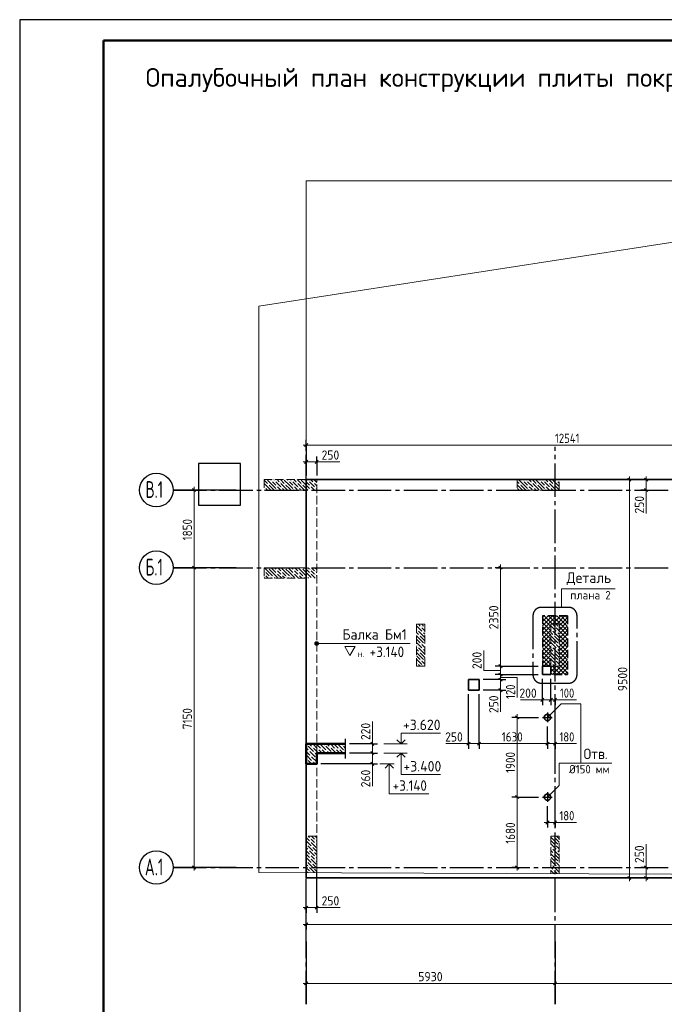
# Model space of a CAD drawing. Header units: millimetres. Extents: x 0 to 59400, y 0 to 42000.
# Tile 2 of 7: x 0 to 15364, y 18519 to 42000. Entities that reach past the tile are written whole.
import ezdxf

# ---------------------------------------------------------------- set-up
doc = ezdxf.new("R2010")
doc.units = ezdxf.units.MM
doc.linetypes.add('______2', pattern=[270, 200, -70])
doc.linetypes.add('______5', pattern=[1100, 800, -100, 100, -100])
for name, color, linetype, lineweight in [('Standard', 7, 'Continuous', 25), ('ЖБ Перекрытие верхний уровень', 7, 'Continuous', 18), ('Общий01', 7, 'Continuous', 13), ('Примечания', 7, 'Continuous', 13), ('Размерная линия_ общее', 7, 'Continuous', 13), ('Текст_ общее', 7, 'Continuous', 25)]:
    doc.layers.add(name, color=color, linetype=linetype, lineweight=lineweight)
for name, color, linetype, lineweight, true_color in [('ЖБ Балка Нижележащая', 7, '______2', 18, 0x656565), ('ЖБ Пилон', 7, '______2', 13, 0xa0a0a0), ('Оси', 7, '______5', 13, 0x656565)]:
    doc.layers.add(name, color=color, linetype=linetype, lineweight=lineweight, true_color=true_color)
doc.styles.add('ISOCPEUR', font='txt')

msp = doc.modelspace()

# ---------------------------------------------------------------- hatches: boundary and pattern name
at = {"layer": 'ЖБ Пилон', "linetype": 'Continuous', "lineweight": 18, "transparency": 33554687}
for points in [[(6000, 30999), (6007, 31006), (6013, 30999), (6007, 30993)], [(6080, 30999), (6087, 31006), (6093, 30999), (6087, 30993)], [(6400, 30999), (6407, 31006), (6413, 30999), (6407, 30993)], [(6480, 30999), (6487, 31006), (6493, 30999), (6487, 30993)], [(6800, 30999), (6807, 31006), (6813, 30999), (6807, 30993)], [(6880, 30999), (6887, 31006), (6893, 30999), (6887, 30993)], [(12000, 30999), (12007, 31006), (12013, 30999), (12007, 30993)], [(12080, 30999), (12087, 31006), (12093, 30999), (12087, 30993)], [(12400, 30999), (12407, 31006), (12413, 30999), (12407, 30993)], [(12480, 30999), (12487, 31006), (12493, 30999), (12487, 30993)], [(12800, 30999), (12807, 31006), (12813, 30999), (12807, 30993)], [(5840, 30839), (5847, 30846), (5853, 30839), (5847, 30833)], [(5920, 30919), (5927, 30926), (5933, 30919), (5927, 30913)], [(6120, 30879), (6127, 30886), (6133, 30879), (6127, 30873)], [(6120, 30799), (6127, 30806), (6133, 30799), (6127, 30793)], [(6200, 30959), (6207, 30966), (6213, 30959), (6207, 30953)], [(6240, 30839), (6247, 30846), (6253, 30839), (6247, 30833)], [(6320, 30919), (6327, 30926), (6333, 30919), (6327, 30913)], [(6520, 30879), (6527, 30886), (6533, 30879), (6527, 30873)], [(6520, 30799), (6527, 30806), (6533, 30799), (6527, 30793)], [(6600, 30959), (6607, 30966), (6613, 30959), (6607, 30953)], [(6640, 30839), (6647, 30846), (6653, 30839), (6647, 30833)], [(6720, 30919), (6727, 30926), (6733, 30919), (6727, 30913)], [(6920, 30879), (6927, 30886), (6933, 30879), (6927, 30873)], [(6920, 30799), (6927, 30806), (6933, 30799), (6927, 30793)], [(7000, 30959), (7007, 30966), (7013, 30959), (7007, 30953)], [(7040, 30839), (7047, 30846), (7053, 30839), (7047, 30833)], [(11920, 30919), (11927, 30926), (11933, 30919), (11927, 30913)], [(12120, 30879), (12127, 30886), (12133, 30879), (12127, 30873)], [(12120, 30799), (12127, 30806), (12133, 30799), (12127, 30793)], [(12200, 30959), (12207, 30966), (12213, 30959), (12207, 30953)], [(12240, 30839), (12247, 30846), (12253, 30839), (12247, 30833)], [(12320, 30919), (12327, 30926), (12333, 30919), (12327, 30913)], [(12520, 30879), (12527, 30886), (12533, 30879), (12527, 30873)], [(12520, 30799), (12527, 30806), (12533, 30799), (12527, 30793)], [(12600, 30959), (12607, 30966), (12613, 30959), (12607, 30953)], [(12640, 30839), (12647, 30846), (12653, 30839), (12647, 30833)], [(12720, 30919), (12727, 30926), (12733, 30919), (12727, 30913)], [(5920, 28919), (5927, 28926), (5933, 28919), (5927, 28913)], [(6120, 28879), (6127, 28886), (6133, 28879), (6127, 28873)], [(6320, 28919), (6327, 28926), (6333, 28919), (6327, 28913)], [(6520, 28879), (6527, 28886), (6533, 28879), (6527, 28873)], [(6720, 28919), (6727, 28926), (6733, 28919), (6727, 28913)], [(6920, 28879), (6927, 28886), (6933, 28879), (6927, 28873)], [(5840, 28839), (5847, 28846), (5853, 28839), (5847, 28833)], [(5840, 28759), (5847, 28766), (5853, 28759), (5847, 28753)], [(5960, 28719), (5967, 28726), (5973, 28719), (5967, 28713)], [(6040, 28719), (6047, 28726), (6053, 28719), (6047, 28713)], [(6120, 28799), (6127, 28806), (6133, 28799), (6127, 28793)], [(6163, 28682), (6167, 28686), (6171, 28682)], [(6240, 28839), (6247, 28846), (6253, 28839), (6247, 28833)], [(6240, 28759), (6247, 28766), (6253, 28759), (6247, 28753)], [(6360, 28719), (6367, 28726), (6373, 28719), (6367, 28713)], [(6440, 28719), (6447, 28726), (6453, 28719), (6447, 28713)], [(6520, 28799), (6527, 28806), (6533, 28799), (6527, 28793)], [(6563, 28682), (6567, 28686), (6571, 28682)], [(6640, 28839), (6647, 28846), (6653, 28839), (6647, 28833)], [(6640, 28759), (6647, 28766), (6653, 28759), (6647, 28753)], [(6760, 28719), (6767, 28726), (6773, 28719), (6767, 28713)], [(6840, 28719), (6847, 28726), (6853, 28719), (6847, 28713)], [(6920, 28799), (6927, 28806), (6933, 28799), (6927, 28793)], [(6963, 28682), (6967, 28686), (6971, 28682)], [(7040, 28839), (7047, 28846), (7053, 28839), (7047, 28833)], [(7040, 28759), (7047, 28766), (7053, 28759), (7047, 28753)], [(9560, 27519), (9567, 27526), (9573, 27519), (9567, 27513)], [(9640, 27519), (9647, 27526), (9653, 27519), (9647, 27513)], [(12760, 27519), (12767, 27526), (12773, 27519), (12767, 27513)], [(12840, 27519), (12847, 27526), (12853, 27519), (12847, 27513)], [(9480, 27439), (9487, 27446), (9493, 27439), (9487, 27433)], [(9520, 27319), (9527, 27326), (9533, 27319), (9527, 27313)], [(9600, 27399), (9607, 27406), (9613, 27399), (9607, 27393)], [(12680, 27439), (12687, 27446), (12693, 27439), (12687, 27433)], [(12720, 27319), (12727, 27326), (12733, 27319), (12727, 27313)], [(12800, 27399), (12807, 27406), (12813, 27399), (12807, 27393)], [(9480, 27039), (9487, 27046), (9493, 27039), (9487, 27033)], [(9560, 27119), (9567, 27126), (9573, 27119), (9567, 27113)], [(9600, 26999), (9607, 27006), (9613, 26999), (9607, 26993)], [(9640, 27119), (9647, 27126), (9653, 27119), (9647, 27113)], [(12680, 27039), (12687, 27046), (12693, 27039), (12687, 27033)], [(12760, 27119), (12767, 27126), (12773, 27119), (12767, 27113)], [(12800, 26999), (12807, 27006), (12813, 26999), (12807, 26993)], [(12840, 27119), (12847, 27126), (12853, 27119), (12847, 27113)], [(9520, 26919), (9527, 26926), (9533, 26919), (9527, 26913)], [(12720, 26919), (12727, 26926), (12733, 26919), (12727, 26913)], [(9480, 26639), (9487, 26646), (9493, 26639), (9487, 26633)], [(9560, 26719), (9567, 26726), (9573, 26719), (9567, 26713)], [(9600, 26599), (9607, 26606), (9613, 26599), (9607, 26593)], [(9640, 26719), (9647, 26726), (9653, 26719), (9647, 26713)], [(12680, 26639), (12687, 26646), (12693, 26639), (12687, 26633)], [(12760, 26719), (12767, 26726), (12773, 26719), (12767, 26713)], [(12800, 26599), (12807, 26606), (12813, 26599), (12807, 26593)], [(12840, 26719), (12847, 26726), (12853, 26719), (12847, 26713)], [(6840, 22319), (6847, 22326), (6853, 22319), (6847, 22313)], [(6920, 22479), (6927, 22486), (6933, 22479), (6927, 22473)], [(6920, 22399), (6927, 22406), (6933, 22399), (6927, 22393)], [(7040, 22439), (7047, 22446), (7053, 22439), (7047, 22433)], [(7040, 22359), (7047, 22366), (7053, 22359), (7047, 22353)], [(12720, 22519), (12727, 22526), (12733, 22519), (12727, 22513)], [(12760, 22319), (12767, 22326), (12773, 22319), (12767, 22313)], [(12840, 22319), (12847, 22326), (12853, 22319), (12847, 22313)], [(6880, 22199), (6887, 22206), (6893, 22199), (6887, 22193)], [(6920, 22079), (6927, 22086), (6933, 22079), (6927, 22073)], [(6960, 22279), (6967, 22286), (6973, 22279), (6967, 22273)], [(7000, 22159), (7007, 22166), (7013, 22159), (7007, 22153)], [(12680, 22239), (12687, 22246), (12693, 22239), (12687, 22233)], [(12720, 22119), (12727, 22126), (12733, 22119), (12727, 22113)], [(12800, 22199), (12807, 22206), (12813, 22199), (12807, 22193)], [(6840, 21919), (6847, 21926), (6853, 21919), (6847, 21913)], [(6920, 21999), (6927, 22006), (6933, 21999), (6927, 21993)], [(6960, 21879), (6967, 21886), (6973, 21879), (6967, 21873)], [(7040, 22039), (7047, 22046), (7053, 22039), (7047, 22033)], [(7040, 21959), (7047, 21966), (7053, 21959), (7047, 21953)], [(12680, 21839), (12687, 21846), (12693, 21839), (12687, 21833)], [(12760, 21919), (12767, 21926), (12773, 21919), (12767, 21913)], [(12840, 21919), (12847, 21926), (12853, 21919), (12847, 21913)], [(6880, 21799), (6887, 21806), (6893, 21799), (6887, 21793)], [(6920, 21679), (6927, 21686), (6933, 21679), (6927, 21673)], [(7000, 21759), (7007, 21766), (7013, 21759), (7007, 21753)], [(12720, 21719), (12727, 21726), (12733, 21719), (12727, 21713)], [(12800, 21799), (12807, 21806), (12813, 21799), (12807, 21793)]]:
    msp.add_hatch(color=7, dxfattribs=at).paths.add_polyline_path(points, flags=16)
at = {"layer": 'Общий01', "linetype": 'Continuous', "lineweight": 13, "transparency": 33554687}
for points in [[(7040, 27100), (7040, 27145), (7034, 27122)], [(7056, 27084), (7056, 27161), (7040, 27145)], [(7056, 27084), (7040, 27145), (7040, 27100)], [(7079, 27077), (7079, 27167), (7056, 27161)], [(7079, 27077), (7056, 27161), (7056, 27084)], [(7101, 27084), (7101, 27161), (7079, 27167)], [(7101, 27084), (7079, 27167), (7079, 27077)], [(7117, 27100), (7117, 27145), (7101, 27161)], [(7117, 27100), (7101, 27161), (7101, 27084)], [(7117, 27145), (7117, 27100), (7124, 27122)]]:
    msp.add_hatch(color=7, dxfattribs=at).paths.add_polyline_path(points)
for points in [[(6854, 24688), (6848, 24694), (6854, 24701), (6861, 24694)], [(6980, 24646), (6974, 24652), (6980, 24659), (6987, 24652)], [(6980, 24730), (6978, 24732), (6982, 24732)], [(7274, 24688), (7268, 24694), (7274, 24701), (7281, 24694)], [(7400, 24646), (7394, 24652), (7400, 24659), (7407, 24652)], [(7400, 24730), (7398, 24732), (7402, 24732)], [(7694, 24688), (7688, 24694), (7694, 24701), (7701, 24694)], [(6896, 24562), (6890, 24568), (6896, 24575), (6903, 24568)], [(6938, 24436), (6932, 24442), (6938, 24449), (6945, 24442)], [(7022, 24520), (7016, 24526), (7022, 24533), (7029, 24526)], [(7106, 24604), (7100, 24610), (7106, 24617), (7113, 24610)], [(7190, 24604), (7184, 24610), (7190, 24617), (7197, 24610)], [(7316, 24562), (7310, 24568), (7316, 24575), (7323, 24568)], [(7442, 24520), (7436, 24526), (7442, 24533), (7449, 24526)], [(7526, 24604), (7520, 24610), (7526, 24617), (7533, 24610)], [(7610, 24604), (7604, 24610), (7610, 24617), (7617, 24610)], [(7736, 24562), (7730, 24568), (7736, 24575), (7743, 24568)], [(6854, 24352), (6848, 24358), (6854, 24365), (6861, 24358)], [(6854, 24268), (6848, 24274), (6854, 24281), (6861, 24274)], [(6980, 24310), (6974, 24316), (6980, 24323), (6987, 24316)], [(7064, 24394), (7058, 24400), (7064, 24407), (7071, 24400)]]:
    msp.add_hatch(color=7, dxfattribs=at).paths.add_polyline_path(points, flags=16)

# ---------------------------------------------------------------- linework, layer by layer
at = {"layer": 'Standard', "color": 7, "linetype": 'Continuous', "lineweight": 25, "transparency": 33554687}
msp.add_line((2000, 41500), (2000, 1058), dxfattribs=at)
at = {"layer": 'Standard', "color": 7, "linetype": '______5', "lineweight": -3, "transparency": 33554687}
for p, q in [((13084, 27985), (12433, 27985)), ((12233, 27785), (12233, 26378)), ((13284, 26378), (13284, 27785)), ((12433, 26178), (13084, 26178))]:
    msp.add_line(p, q, dxfattribs=at)
at = {"layer": 'Standard', "color": 9, "linetype": '______2', "lineweight": -3, "true_color": 0xc7c7c7, "transparency": 33554687}
for p, q in [((13059, 27782), (12459, 27782)), ((12459, 27782), (12459, 26382)), ((13059, 27782), (13059, 26382)), ((12459, 26382), (13059, 26382))]:
    msp.add_line(p, q, dxfattribs=at)
at = {"layer": 'Standard', "color": 9, "linetype": 'Continuous', "lineweight": -3, "true_color": 0xc7c7c7, "transparency": 33554687}
for p, q in [((12459, 27745), (12496, 27782)), ((12459, 27645), (12549, 27735)), ((12459, 27545), (12649, 27735)), ((12459, 27445), (12749, 27735)), ((12503, 27782), (12549, 27735)), ((12549, 27735), (12596, 27782)), ((12549, 27735), (12703, 27582)), ((12603, 27782), (12649, 27735)), ((12649, 27735), (12696, 27782)), ((12649, 27735), (12803, 27582)), ((12696, 27582), (12849, 27735)), ((12703, 27782), (12749, 27735)), ((12749, 27735), (12796, 27782)), ((12749, 27735), (12849, 27635)), ((12803, 27782), (12849, 27735)), ((12849, 27735), (12896, 27782)), ((12849, 27635), (12949, 27735)), ((12849, 27735), (13059, 27526)), ((12859, 27545), (13049, 27735)), ((12903, 27782), (12949, 27735)), ((12949, 27735), (12996, 27782)), ((12949, 27735), (13059, 27626)), ((13003, 27782), (13049, 27735)), ((13049, 27735), (13059, 27745)), ((13049, 27735), (13059, 27726)), ((12796, 27582), (12849, 27635)), ((12849, 27635), (13059, 27426)), ((12859, 27445), (13059, 27645)), ((12859, 27345), (13059, 27545)), ((12859, 27526), (13059, 27326)), ((12859, 27245), (13059, 27445)), ((12859, 27426), (13059, 27226)), ((12859, 27145), (13059, 27345)), ((12859, 27326), (13059, 27126)), ((12859, 27045), (13059, 27245)), ((12859, 27226), (13059, 27026)), ((12859, 26945), (13059, 27145)), ((12859, 27126), (13059, 26926)), ((12859, 26845), (13059, 27045)), ((12859, 27026), (13059, 26826)), ((12459, 26926), (12649, 26735)), ((12459, 26826), (12549, 26735)), ((12859, 26745), (13059, 26945)), ((12859, 26926), (13049, 26735)), ((12859, 26826), (12949, 26735)), ((12949, 26735), (13059, 26845)), ((12459, 26645), (12549, 26735)), ((12459, 26726), (12603, 26582)), ((12459, 26626), (12503, 26582)), ((12496, 26582), (12649, 26735)), ((12696, 26382), (12849, 26535)), ((12703, 26582), (12849, 26435)), ((12803, 26582), (12849, 26535)), ((12849, 26535), (13049, 26735)), ((12849, 26435), (13059, 26645)), ((12849, 26535), (13003, 26382)), ((12859, 26645), (12949, 26735)), ((12859, 26726), (13059, 26526)), ((12859, 26626), (13059, 26426)), ((12896, 26382), (13059, 26545)), ((12949, 26735), (13059, 26626)), ((13049, 26735), (13059, 26745)), ((13049, 26735), (13059, 26726)), ((12796, 26382), (12849, 26435)), ((12849, 26435), (12903, 26382)), ((12996, 26382), (13059, 26445))]:
    msp.add_line(p, q, dxfattribs=at)
at = {"layer": 'Standard', "color": 7, "linetype": 'Continuous', "lineweight": 25, "transparency": 33554687}
msp.add_lwpolyline([(0, 0), (59400, 0), (59400, 42000), (0, 42000), (0, 0)], close=True, dxfattribs=at)
at = {"layer": 'Standard', "color": 7, "linetype": 'Continuous', "lineweight": 50, "transparency": 33554687}
msp.add_lwpolyline([(2000, 41500), (58900, 41500), (58900, 500), (2000, 500), (2000, 41500)], close=True, dxfattribs=at)
at = {"layer": 'Standard', "color": 7, "linetype": 'Continuous', "lineweight": 25, "transparency": 33554687}
msp.add_lwpolyline([(58900, 41500), (2000, 41500), (2000, 9952), (58900, 9952), (58900, 41500)], dxfattribs=at)
at = {"layer": 'Standard', "color": 7, "linetype": 'Continuous', "lineweight": 13, "transparency": 33554687}
for points in [[(37172, 40032), (5696, 35165), (5696, 21665), (37172, 21532), (37172, 40032)], [(6829, 21532), (37172, 21532), (37172, 38160), (6829, 38160), (6829, 21532)], [(7747, 27055), (7992, 27055), (7869, 26841), (7747, 27055)]]:
    msp.add_lwpolyline(points, dxfattribs=at)
at = {"layer": 'Standard', "color": 254, "linetype": 'Continuous', "lineweight": -3, "true_color": 0xc4c4ff, "transparency": 33554687}
msp.add_lwpolyline([(4261, 30420), (5261, 30420), (5261, 31420), (4261, 31420), (4261, 30420)], dxfattribs=at)
at = {"layer": 'Standard', "color": 9, "linetype": 'Continuous', "lineweight": -3, "true_color": 0xc7c7c7, "transparency": 33554687}
for points in [[(12459, 27726), (12659, 27526), (12659, 27526)], [(12459, 27626), (12659, 27426), (12659, 27426)], [(12459, 27345), (12659, 27545), (12659, 27545)], [(12459, 27526), (12659, 27326), (12659, 27326)], [(12459, 27245), (12659, 27445), (12659, 27445)], [(12459, 27426), (12659, 27226), (12659, 27226)], [(12459, 27145), (12659, 27345), (12659, 27345)], [(12459, 27326), (12659, 27126), (12659, 27126)], [(12459, 27045), (12659, 27245), (12659, 27245)], [(12459, 27226), (12659, 27026), (12659, 27026)], [(12459, 26945), (12659, 27145), (12659, 27145)], [(12459, 27126), (12659, 26926), (12659, 26926)], [(12459, 26845), (12659, 27045), (12659, 27045)], [(12459, 27026), (12659, 26826), (12659, 26826)], [(12459, 26745), (12659, 26945), (12659, 26945)], [(12549, 26735), (12659, 26845), (12659, 26845)], [(12549, 26735), (12659, 26626), (12659, 26626)], [(12596, 26582), (12659, 26645), (12659, 26645)], [(12649, 26735), (12659, 26745), (12659, 26745)], [(12649, 26735), (12659, 26726), (12659, 26726)], [(12659, 26545), (12659, 26545), (12696, 26582)], [(12659, 26445), (12659, 26445), (12796, 26582)], [(12659, 26526), (12659, 26526), (12803, 26382)], [(12659, 26426), (12659, 26426), (12703, 26382)]]:
    msp.add_lwpolyline(points, dxfattribs=at)
at = {"layer": 'Standard', "color": 7, "linetype": '______5', "lineweight": -3, "transparency": 33554687}
for centre, start, end in [((12433, 27785), 90, 180), ((13084, 27785), 0, 90), ((12433, 26378), 180, 270), ((13084, 26378), 270, 0)]:
    msp.add_arc(centre, 200, start, end, dxfattribs=at)
at = {"layer": 'ЖБ Балка Нижележащая', "color": 251, "linetype": '______2', "lineweight": 18, "true_color": 0x656565, "transparency": 33554687}
for p, q in [((6829, 31032), (6829, 21532)), ((7079, 31032), (6829, 31032)), ((7079, 21532), (7079, 31032)), ((6829, 21532), (7079, 21532))]:
    msp.add_line(p, q, dxfattribs=at)
at = {"layer": 'ЖБ Перекрытие верхний уровень', "color": 7, "linetype": 'Continuous', "lineweight": 35, "transparency": 33554687}
for p, q in [((6829, 31032), (6829, 21532)), ((19370, 31032), (6829, 31032)), ((12659, 26582), (12459, 26582)), ((12459, 26582), (12459, 26382)), ((12659, 26382), (12659, 26582)), ((12459, 26382), (12659, 26382)), ((10949, 26262), (10699, 26262)), ((10699, 26262), (10699, 26012)), ((10949, 26012), (10949, 26262)), ((10699, 26012), (10949, 26012)), ((12508, 25387), (12504, 25370)), ((12504, 25370), (12504, 25354)), ((12515, 25402), (12508, 25387)), ((12525, 25415), (12515, 25402)), ((12539, 25426), (12525, 25415)), ((12554, 25433), (12539, 25426)), ((12570, 25437), (12554, 25433)), ((12587, 25437), (12570, 25437)), ((12604, 25433), (12587, 25437)), ((12619, 25426), (12604, 25433)), ((12632, 25415), (12619, 25426)), ((12643, 25402), (12632, 25415)), ((12650, 25387), (12643, 25402)), ((12654, 25370), (12650, 25387)), ((12654, 25354), (12654, 25370)), ((12504, 25354), (12508, 25337)), ((12508, 25337), (12515, 25322)), ((12515, 25322), (12525, 25309)), ((12525, 25309), (12539, 25298)), ((12539, 25298), (12554, 25291)), ((12554, 25291), (12570, 25287)), ((12570, 25287), (12587, 25287)), ((12587, 25287), (12604, 25291)), ((12604, 25291), (12619, 25298)), ((12619, 25298), (12632, 25309)), ((12632, 25309), (12643, 25322)), ((12643, 25322), (12650, 25337)), ((12650, 25337), (12654, 25354)), ((12508, 23487), (12504, 23470)), ((12515, 23502), (12508, 23487)), ((12525, 23515), (12515, 23502)), ((12539, 23526), (12525, 23515)), ((12554, 23533), (12539, 23526)), ((12570, 23537), (12554, 23533)), ((12587, 23537), (12570, 23537)), ((12604, 23533), (12587, 23537)), ((12619, 23526), (12604, 23533)), ((12632, 23515), (12619, 23526)), ((12643, 23502), (12632, 23515)), ((12650, 23487), (12643, 23502)), ((12654, 23470), (12650, 23487)), ((12504, 23470), (12504, 23454)), ((12504, 23454), (12508, 23437)), ((12508, 23437), (12515, 23422)), ((12515, 23422), (12525, 23409)), ((12525, 23409), (12539, 23398)), ((12539, 23398), (12554, 23391)), ((12554, 23391), (12570, 23387)), ((12570, 23387), (12587, 23387)), ((12587, 23387), (12604, 23391)), ((12604, 23391), (12619, 23398)), ((12619, 23398), (12632, 23409)), ((12632, 23409), (12643, 23422)), ((12643, 23422), (12650, 23437)), ((12650, 23437), (12654, 23454)), ((12654, 23454), (12654, 23470)), ((6829, 21532), (30362, 21532))]:
    msp.add_line(p, q, dxfattribs=at)
at = {"layer": 'ЖБ Пилон', "color": 253, "linetype": '______2', "lineweight": 13, "true_color": 0xa0a0a0, "transparency": 33554687}
for p, q in [((5829, 31032), (5829, 30782)), ((6829, 31032), (5829, 31032)), ((11859, 31032), (11859, 30782)), ((12859, 31032), (11859, 31032)), ((12859, 30782), (12859, 31032)), ((5829, 30782), (6829, 30782)), ((11859, 30782), (12859, 30782)), ((5829, 28932), (5829, 28682)), ((6829, 28932), (5829, 28932)), ((6829, 28932), (6829, 28682)), ((5829, 28682), (6829, 28682)), ((9659, 27582), (9459, 27582)), ((9459, 27582), (9459, 26582)), ((9659, 26582), (9659, 27582)), ((12859, 27582), (12659, 27582)), ((12659, 27582), (12659, 26582)), ((12859, 26582), (12859, 27582)), ((9459, 26582), (9659, 26582)), ((12659, 26582), (12859, 26582)), ((7079, 22532), (6829, 22532)), ((6829, 22532), (6829, 21660)), ((7079, 21659), (7079, 22532)), ((12859, 22532), (12659, 22532)), ((12659, 22532), (12659, 21635)), ((12859, 21634), (12859, 22532))]:
    msp.add_line(p, q, dxfattribs=at)
at = {"layer": 'ЖБ Пилон', "color": 9, "linetype": 'Continuous', "lineweight": 18, "true_color": 0xc7c7c7, "transparency": 33554687}
for p, q in [((5829, 31017), (5907, 30939)), ((6027, 30899), (5907, 31019)), ((5974, 31032), (5987, 31019)), ((6067, 31019), (6054, 31032)), ((6134, 31032), (6187, 30979)), ((6214, 31032), (6307, 30939)), ((6427, 30899), (6307, 31019)), ((6374, 31032), (6387, 31019)), ((6467, 31019), (6454, 31032)), ((6534, 31032), (6587, 30979)), ((6614, 31032), (6707, 30939)), ((6827, 30899), (6707, 31019)), ((6774, 31032), (6787, 31019)), ((6867, 31019), (6854, 31032)), ((6934, 31032), (6987, 30979)), ((7014, 31032), (7079, 30967)), ((12027, 30899), (11907, 31019)), ((11974, 31032), (11987, 31019)), ((12067, 31019), (12054, 31032)), ((12134, 31032), (12187, 30979)), ((12214, 31032), (12307, 30939)), ((12427, 30899), (12307, 31019)), ((12374, 31032), (12387, 31019)), ((12467, 31019), (12454, 31032)), ((12534, 31032), (12587, 30979)), ((12614, 31032), (12707, 30939)), ((12827, 30899), (12707, 31019)), ((12774, 31032), (12787, 31019)), ((12859, 31027), (12854, 31032)), ((5947, 30819), (5829, 30937)), ((5867, 30819), (5904, 30782)), ((5947, 30899), (6027, 30819)), ((5947, 30819), (5985, 30782)), ((6027, 30979), (6107, 30899)), ((6027, 30899), (6107, 30819)), ((6027, 30819), (6065, 30782)), ((6107, 30979), (6227, 30859)), ((6187, 30819), (6147, 30859)), ((6224, 30782), (6187, 30819)), ((6347, 30819), (6227, 30939)), ((6267, 30819), (6304, 30782)), ((6347, 30899), (6427, 30819)), ((6347, 30819), (6385, 30782)), ((6427, 30979), (6507, 30899)), ((6427, 30899), (6507, 30819)), ((6427, 30819), (6465, 30782)), ((6507, 30979), (6627, 30859)), ((6587, 30819), (6547, 30859)), ((6624, 30782), (6587, 30819)), ((6747, 30819), (6627, 30939)), ((6667, 30819), (6704, 30782)), ((6747, 30899), (6827, 30819)), ((6747, 30819), (6785, 30782)), ((6827, 30979), (6907, 30899)), ((6827, 30899), (6907, 30819)), ((6827, 30819), (6864, 30782)), ((6907, 30979), (7027, 30859)), ((6987, 30819), (6947, 30859)), ((7024, 30782), (6987, 30819)), ((7079, 30887), (7027, 30939)), ((7067, 30819), (7079, 30807)), ((11859, 30987), (11907, 30939)), ((11947, 30819), (11859, 30907)), ((11867, 30819), (11904, 30782)), ((11947, 30899), (12027, 30819)), ((11947, 30819), (11984, 30782)), ((12027, 30979), (12107, 30899)), ((12027, 30899), (12107, 30819)), ((12027, 30819), (12064, 30782)), ((12107, 30979), (12227, 30859)), ((12187, 30819), (12147, 30859)), ((12224, 30782), (12187, 30819)), ((12347, 30819), (12227, 30939)), ((12267, 30819), (12304, 30782)), ((12347, 30899), (12427, 30819)), ((12347, 30819), (12384, 30782)), ((12427, 30979), (12507, 30899)), ((12427, 30899), (12507, 30819)), ((12427, 30819), (12464, 30782)), ((12507, 30979), (12627, 30859)), ((12587, 30819), (12547, 30859)), ((12624, 30782), (12587, 30819)), ((12747, 30819), (12627, 30939)), ((12667, 30819), (12704, 30782)), ((12747, 30899), (12827, 30819)), ((12747, 30819), (12784, 30782)), ((12827, 30979), (12859, 30947)), ((12827, 30899), (12859, 30867)), ((12827, 30819), (12859, 30787)), ((5947, 28819), (5834, 28932)), ((5947, 28899), (6027, 28819)), ((6027, 28899), (5994, 28932)), ((6027, 28899), (6107, 28819)), ((6074, 28932), (6107, 28899)), ((6154, 28932), (6227, 28859)), ((6347, 28819), (6234, 28932)), ((6347, 28899), (6427, 28819)), ((6427, 28899), (6394, 28932)), ((6427, 28899), (6507, 28819)), ((6474, 28932), (6507, 28899)), ((6554, 28932), (6627, 28859)), ((6747, 28819), (6634, 28932)), ((6747, 28899), (6827, 28819)), ((6827, 28899), (6794, 28932)), ((6827, 28899), (6907, 28819)), ((6874, 28932), (6907, 28899)), ((6954, 28932), (7027, 28859)), ((7079, 28887), (7034, 28932)), ((5829, 28697), (5844, 28682)), ((5867, 28819), (5947, 28739)), ((5867, 28739), (5924, 28682)), ((5947, 28819), (6027, 28739)), ((6004, 28682), (5987, 28699)), ((6027, 28819), (6147, 28699)), ((6067, 28699), (6084, 28682)), ((6187, 28819), (6147, 28859)), ((6147, 28779), (6244, 28682)), ((6227, 28779), (6187, 28819)), ((6267, 28819), (6347, 28739)), ((6267, 28739), (6324, 28682)), ((6347, 28819), (6427, 28739)), ((6404, 28682), (6387, 28699)), ((6427, 28819), (6547, 28699)), ((6467, 28699), (6484, 28682)), ((6587, 28819), (6547, 28859)), ((6547, 28779), (6644, 28682)), ((6627, 28779), (6587, 28819)), ((6667, 28819), (6747, 28739)), ((6667, 28739), (6724, 28682)), ((6747, 28819), (6827, 28739)), ((6804, 28682), (6787, 28699)), ((6827, 28819), (6947, 28699)), ((6867, 28699), (6884, 28682)), ((6987, 28819), (6947, 28859)), ((6947, 28779), (7044, 28682)), ((7027, 28779), (6987, 28819)), ((7067, 28819), (7079, 28807)), ((7067, 28739), (7079, 28727)), ((9467, 27539), (9587, 27419)), ((9504, 27582), (9547, 27539)), ((9584, 27582), (9627, 27539)), ((9627, 27459), (9587, 27499)), ((12667, 27539), (12787, 27419)), ((12704, 27582), (12747, 27539)), ((12784, 27582), (12827, 27539)), ((12827, 27459), (12787, 27499)), ((9459, 27467), (9467, 27459)), ((9459, 27387), (9507, 27339)), ((9547, 27219), (9459, 27307)), ((9627, 27299), (9507, 27419)), ((9547, 27299), (9627, 27219)), ((9659, 27427), (9627, 27459)), ((9627, 27379), (9659, 27347)), ((9627, 27299), (9659, 27267)), ((12659, 27467), (12667, 27459)), ((12659, 27387), (12707, 27339)), ((12747, 27219), (12659, 27307)), ((12827, 27299), (12707, 27419)), ((12747, 27299), (12827, 27219)), ((12859, 27427), (12827, 27459)), ((12827, 27379), (12859, 27347)), ((12827, 27299), (12859, 27267)), ((9459, 27067), (9467, 27059)), ((9467, 27219), (9547, 27139)), ((9467, 27139), (9587, 27019)), ((9627, 26899), (9507, 27019)), ((9547, 27219), (9627, 27139)), ((9627, 27059), (9587, 27099)), ((9627, 27219), (9659, 27187)), ((9659, 27027), (9627, 27059)), ((12659, 27067), (12667, 27059)), ((12667, 27219), (12747, 27139)), ((12667, 27139), (12787, 27019)), ((12827, 26899), (12707, 27019)), ((12747, 27219), (12827, 27139)), ((12827, 27059), (12787, 27099)), ((12827, 27219), (12859, 27187)), ((12859, 27027), (12827, 27059)), ((9459, 26987), (9507, 26939)), ((9547, 26819), (9459, 26907)), ((9467, 26819), (9547, 26739)), ((9547, 26899), (9627, 26819)), ((9547, 26819), (9627, 26739)), ((9627, 26979), (9659, 26947)), ((9627, 26899), (9659, 26867)), ((9627, 26819), (9659, 26787)), ((12659, 26987), (12707, 26939)), ((12747, 26819), (12659, 26907)), ((12667, 26819), (12747, 26739)), ((12747, 26899), (12827, 26819)), ((12747, 26819), (12827, 26739)), ((12827, 26979), (12859, 26947)), ((12827, 26899), (12859, 26867)), ((12827, 26819), (12859, 26787)), ((9459, 26667), (9467, 26659)), ((9459, 26587), (9464, 26582)), ((9467, 26739), (9587, 26619)), ((9544, 26582), (9507, 26619)), ((9627, 26659), (9587, 26699)), ((9659, 26627), (9627, 26659)), ((12659, 26667), (12667, 26659)), ((12659, 26587), (12664, 26582)), ((12667, 26739), (12787, 26619)), ((12744, 26582), (12707, 26619)), ((12827, 26659), (12787, 26699)), ((12859, 26627), (12827, 26659)), ((6829, 22497), (6907, 22419)), ((6829, 22417), (6947, 22299)), ((6874, 22532), (6907, 22499)), ((6987, 22419), (6947, 22459)), ((6947, 22379), (7067, 22259)), ((6954, 22532), (7027, 22459)), ((7027, 22379), (6987, 22419)), ((7079, 22487), (7034, 22532)), ((7067, 22419), (7079, 22407)), ((7067, 22339), (7079, 22327)), ((12747, 22419), (12659, 22507)), ((12667, 22419), (12747, 22339)), ((12667, 22339), (12787, 22219)), ((12747, 22499), (12827, 22419)), ((12747, 22419), (12827, 22339)), ((12827, 22499), (12794, 22532)), ((12827, 22499), (12859, 22467)), ((12827, 22419), (12859, 22387)), ((6867, 22219), (6829, 22257)), ((6829, 22177), (6907, 22099)), ((6829, 22097), (6907, 22019)), ((6867, 22299), (6987, 22179)), ((6907, 22179), (7027, 22059)), ((6987, 22259), (7079, 22167)), ((7079, 22087), (7027, 22139)), ((12659, 22267), (12667, 22259)), ((12659, 22187), (12707, 22139)), ((12747, 22019), (12659, 22107)), ((12827, 22099), (12707, 22219)), ((12747, 22099), (12827, 22019)), ((12827, 22259), (12787, 22299)), ((12859, 22227), (12827, 22259)), ((12827, 22179), (12859, 22147)), ((12827, 22099), (12859, 22067)), ((6829, 22017), (6947, 21899)), ((6867, 21819), (6829, 21857)), ((6867, 21899), (6987, 21779)), ((6987, 22019), (6947, 22059)), ((6947, 21979), (7067, 21859)), ((7027, 21979), (6987, 22019)), ((6987, 21859), (7079, 21767)), ((7067, 22019), (7079, 22007)), ((7067, 21939), (7079, 21927)), ((12659, 21867), (12667, 21859)), ((12667, 22019), (12747, 21939)), ((12667, 21939), (12787, 21819)), ((12747, 22019), (12827, 21939)), ((12827, 21859), (12787, 21899)), ((12827, 22019), (12859, 21987)), ((12859, 21827), (12827, 21859)), ((6829, 21777), (6907, 21699)), ((6829, 21697), (6866, 21660)), ((6907, 21779), (7027, 21659)), ((7079, 21687), (7027, 21739)), ((12659, 21787), (12707, 21739)), ((12731, 21635), (12659, 21707)), ((12827, 21699), (12707, 21819)), ((12747, 21699), (12811, 21635)), ((12827, 21779), (12859, 21747)), ((12827, 21699), (12859, 21667))]:
    msp.add_line(p, q, dxfattribs=at)
at = {"layer": 'Общий01', "color": 7, "linetype": 'Continuous', "lineweight": 13, "transparency": 33554687}
for p, q in [((7034, 27122), (7034, 27122)), ((7079, 27167), (7079, 27167)), ((7079, 27077), (7079, 27077)), ((7124, 27122), (7124, 27122)), ((6829, 24720), (6833, 24715)), ((6875, 24673), (7001, 24547)), ((6917, 24715), (6900, 24732)), ((6959, 24673), (6917, 24715)), ((7001, 24715), (7085, 24631)), ((7085, 24715), (7068, 24732)), ((7085, 24715), (7169, 24631)), ((7152, 24732), (7169, 24715)), ((7169, 24715), (7295, 24589)), ((7236, 24732), (7253, 24715)), ((7295, 24673), (7421, 24547)), ((7337, 24715), (7320, 24732)), ((7379, 24673), (7337, 24715)), ((7421, 24715), (7505, 24631)), ((7505, 24715), (7488, 24732)), ((7505, 24715), (7589, 24631)), ((7572, 24732), (7589, 24715)), ((7589, 24715), (7715, 24589)), ((7656, 24732), (7673, 24715)), ((7715, 24673), (7759, 24630)), ((7757, 24715), (7740, 24732)), ((7759, 24714), (7757, 24715)), ((8682, 24732), (9237, 24732)), ((8682, 24732), (9237, 24732)), ((6829, 24636), (6875, 24589)), ((6829, 24552), (6917, 24463)), ((6833, 24463), (6959, 24337)), ((6917, 24547), (7043, 24421)), ((7079, 24302), (6959, 24421)), ((7001, 24631), (7120, 24512)), ((7079, 24470), (7043, 24505)), ((7169, 24547), (7127, 24589)), ((7204, 24512), (7169, 24547)), ((7211, 24589), (7288, 24512)), ((7337, 24547), (7372, 24512)), ((7421, 24631), (7540, 24512)), ((7589, 24547), (7547, 24589)), ((7624, 24512), (7589, 24547)), ((7631, 24589), (7708, 24512)), ((7757, 24547), (7759, 24546)), ((8682, 24512), (9207, 24512)), ((8682, 24512), (9237, 24512)), ((6829, 24384), (6833, 24379)), ((6829, 24300), (6833, 24295)), ((6917, 24295), (6875, 24337)), ((6875, 24253), (6876, 24252)), ((6959, 24253), (6917, 24295)), ((7001, 24295), (7044, 24252)), ((8582, 24252), (8927, 24252))]:
    msp.add_line(p, q, dxfattribs=at)
at = {"layer": 'Общий01', "color": 7, "linetype": 'Continuous', "lineweight": 25, "transparency": 33554687}
msp.add_line((7759, 24852), (7759, 24382), dxfattribs=at)
at = {"layer": 'Общий01', "color": 7, "linetype": 'Continuous', "lineweight": 35, "transparency": 33554687}
for p, q in [((9090, 24732), (8992, 24830)), ((9090, 24732), (9188, 24830)), ((9090, 24512), (8992, 24414)), ((9090, 24512), (9188, 24414)), ((8810, 24252), (8712, 24154)), ((8810, 24252), (8908, 24154))]:
    msp.add_line(p, q, dxfattribs=at)
at = {"layer": 'Общий01', "color": 7, "linetype": 'Continuous', "lineweight": 13, "transparency": 33554687}
for points in [[(14194, 28426), (12910, 28426), (12910, 27985)], [(9309, 27122), (7789, 27122), (7079, 27122)], [(12579, 25362), (12904, 25687), (13374, 25687), (13374, 24272)], [(9090, 24732), (9090, 24983), (10029, 24983)], [(9090, 24512), (9090, 23999), (10029, 23999)], [(8810, 24252), (8810, 23539), (9749, 23539)], [(14114, 24272), (12855, 24272), (12855, 23738), (12579, 23462)]]:
    msp.add_lwpolyline(points, dxfattribs=at)
at = {"layer": 'Общий01', "color": 7, "linetype": 'Continuous', "lineweight": 50, "transparency": 33554687}
msp.add_lwpolyline([(7759, 24732), (6829, 24732), (6829, 24252), (7079, 24252), (7079, 24512), (7759, 24512)], dxfattribs=at)
at = {"layer": 'Общий01', "color": 7, "linetype": 'Continuous', "lineweight": 13, "transparency": 33554687}
msp.add_circle((7079, 27122), 45, dxfattribs=at)
at = {"layer": 'Оси', "color": 8, "linetype": '______5', "lineweight": -3, "transparency": 33554687}
for p, q in [((6829, 18519), (6829, 31857)), ((12759, 18519), (12759, 31815)), ((3656, 30782), (20376, 30782)), ((3656, 28932), (20376, 28932)), ((12464, 25362), (12694, 25362)), ((12579, 25477), (12579, 25247)), ((12579, 23577), (12579, 23347)), ((12464, 23462), (12694, 23462)), ((3656, 21782), (30796, 21782))]:
    msp.add_line(p, q, dxfattribs=at)
at = {"layer": 'Оси', "color": 7, "linetype": 'Continuous', "lineweight": 25, "transparency": 33554687}
for p, q in [((5156, 30782), (3656, 30782)), ((5156, 28932), (3656, 28932)), ((5156, 21782), (3656, 21782)), ((6829, 20019), (6829, 18519)), ((12759, 20019), (12759, 18519))]:
    msp.add_line(p, q, dxfattribs=at)
for centre in [(3256, 30782), (3256, 28932), (3256, 21782)]:
    msp.add_circle(centre, 400, dxfattribs=at)
at = {"layer": 'Примечания', "color": 7, "linetype": 'Continuous', "lineweight": 13, "transparency": 33554687}
for p, q in [((7079, 31457), (7629, 31457)), ((14931, 30782), (14931, 30222)), ((11459, 26012), (11459, 25492)), ((12459, 25780), (11939, 25780)), ((12759, 25780), (13269, 25780)), ((8406, 25262), (8406, 24732)), ((10699, 24736), (10159, 24736)), ((12759, 24736), (13269, 24736)), ((8406, 24252), (8406, 23722)), ((12759, 22857), (13269, 22857)), ((14931, 22342), (14931, 21782)), ((7079, 20826), (7639, 20826))]:
    msp.add_line(p, q, dxfattribs=at)
for points in [[(11459, 26476), (11059, 26476), (11059, 26956)], [(11459, 26315), (11859, 26315), (11859, 25835)]]:
    msp.add_lwpolyline(points, dxfattribs=at)
at = {"layer": 'Размерная линия_ общее', "color": 253, "linetype": 'Continuous', "lineweight": -3, "true_color": 0xa0a0a0, "transparency": 33554687}
for p, q in [((6829, 31857), (6829, 31982)), ((6829, 31857), (6829, 31732)), ((6829, 31857), (6829, 31305)), ((6829, 31457), (6829, 31582)), ((7079, 31457), (7079, 31582)), ((6829, 31457), (6829, 31332)), ((6829, 31457), (6829, 31132)), ((7079, 31457), (7079, 31332)), ((7079, 31457), (7079, 31132)), ((14531, 31032), (14406, 31032)), ((14531, 31032), (14656, 31032)), ((14531, 31032), (14531, 31032)), ((14931, 31032), (14806, 31032)), ((14931, 31032), (15056, 31032)), ((4156, 30782), (3856, 30782)), ((4156, 30782), (4031, 30782)), ((4156, 30782), (4281, 30782)), ((14931, 30782), (14806, 30782)), ((14931, 30782), (15056, 30782)), ((4156, 28932), (4031, 28932)), ((4156, 28932), (4281, 28932)), ((11459, 28932), (11334, 28932)), ((11459, 28932), (11584, 28932)), ((11459, 28932), (11459, 28932)), ((11459, 26582), (11334, 26582)), ((11459, 26582), (11584, 26582)), ((11459, 26582), (12359, 26582)), ((11459, 26382), (11334, 26382)), ((11459, 26382), (11584, 26382)), ((11459, 26382), (12359, 26382)), ((11459, 26262), (11334, 26262)), ((11459, 26262), (11584, 26262)), ((11459, 26012), (11334, 26012)), ((11459, 26012), (11584, 26012)), ((12459, 25780), (12459, 25905)), ((12659, 25780), (12659, 25905)), ((12759, 25780), (12759, 25905)), ((12459, 25780), (12459, 25655)), ((12659, 25780), (12659, 25655)), ((12759, 25780), (12759, 25655)), ((12759, 25780), (12759, 25780)), ((11855, 25362), (11730, 25362)), ((11855, 25362), (11980, 25362)), ((11855, 25362), (12364, 25362)), ((8406, 24732), (8281, 24732)), ((8406, 24732), (8531, 24732)), ((10699, 24736), (10699, 24861)), ((10699, 24736), (10699, 24611)), ((10949, 24736), (10949, 24861)), ((10949, 24736), (10949, 24611)), ((12579, 24736), (12579, 24861)), ((12579, 24736), (12579, 24611)), ((12759, 24736), (12759, 24861)), ((12759, 24736), (12759, 24611)), ((8406, 24512), (8281, 24512)), ((8406, 24512), (8531, 24512)), ((8406, 24252), (8281, 24252)), ((8406, 24252), (8531, 24252)), ((11855, 23462), (11730, 23462)), ((11855, 23462), (11980, 23462)), ((11855, 23462), (12364, 23462)), ((12579, 22857), (12579, 23247)), ((12759, 22857), (12759, 23247)), ((12579, 22857), (12579, 22982)), ((12579, 22857), (12579, 22732)), ((12759, 22857), (12759, 22982)), ((12759, 22857), (12759, 22732)), ((4156, 21782), (3856, 21782)), ((4156, 21782), (4031, 21782)), ((4156, 21782), (4281, 21782)), ((7079, 20826), (7079, 21682)), ((11855, 21782), (11730, 21782)), ((11855, 21782), (11980, 21782)), ((11855, 21782), (11855, 21782)), ((14931, 21782), (14806, 21782)), ((14931, 21782), (15056, 21782)), ((6829, 20426), (6829, 21432)), ((6829, 20826), (6829, 21432)), ((14531, 21532), (14406, 21532)), ((14531, 21532), (14656, 21532)), ((14531, 21532), (14531, 21532)), ((14931, 21532), (14806, 21532)), ((14931, 21532), (15056, 21532)), ((6829, 20826), (6829, 20951)), ((7079, 20826), (7079, 20951)), ((6829, 20826), (6829, 20701)), ((7079, 20826), (7079, 20701)), ((6829, 20426), (6829, 20551)), ((6829, 20426), (6829, 20301)), ((6829, 19019), (6829, 19144)), ((12759, 19019), (12759, 19144)), ((6829, 19019), (6829, 18894)), ((6829, 19019), (6829, 18719)), ((12759, 19019), (12759, 18894)), ((12759, 19019), (12759, 18719))]:
    msp.add_line(p, q, dxfattribs=at)
at = {"layer": 'Размерная линия_ общее', "color": 7, "linetype": 'Continuous', "lineweight": 13, "transparency": 33554687}
for p, q in [((6829, 31857), (6754, 31857)), ((6829, 31857), (19370, 31857)), ((6829, 31457), (6754, 31457)), ((6829, 31457), (7079, 31457)), ((7079, 31457), (7154, 31457)), ((14531, 31032), (14531, 31107)), ((14931, 31032), (14931, 31107)), ((14931, 31032), (14931, 30782)), ((4156, 30782), (4156, 30857)), ((4156, 28932), (4156, 30782)), ((14931, 30782), (14931, 30707)), ((11459, 28932), (11459, 29007)), ((11459, 26582), (11459, 28932)), ((11459, 26382), (11459, 26582)), ((11459, 26262), (11459, 26382)), ((11459, 26012), (11459, 26262)), ((11459, 26012), (11459, 25937)), ((12459, 25780), (12384, 25780)), ((12659, 25780), (12459, 25780)), ((12759, 25780), (12659, 25780)), ((12759, 25780), (12834, 25780)), ((11855, 25362), (11855, 25437)), ((8406, 24732), (8406, 24807)), ((10699, 24736), (10624, 24736)), ((10699, 24736), (10949, 24736)), ((10949, 24736), (12579, 24736)), ((12579, 24736), (12759, 24736)), ((12759, 24736), (12834, 24736)), ((8406, 24512), (8406, 24252)), ((8406, 24252), (8406, 24177)), ((11855, 23462), (11855, 21782)), ((12579, 22857), (12504, 22857)), ((12579, 22857), (12759, 22857)), ((12759, 22857), (12834, 22857)), ((14931, 21782), (14931, 21857)), ((4156, 21782), (4156, 21707)), ((11855, 21782), (11855, 21707)), ((14931, 21532), (14931, 21782)), ((14531, 21532), (14531, 21457)), ((14931, 21532), (14931, 21457)), ((6829, 20826), (6754, 20826)), ((6829, 20826), (7079, 20826)), ((7079, 20826), (7154, 20826)), ((6829, 20426), (6754, 20426)), ((6829, 20426), (30361, 20426)), ((6829, 19019), (6754, 19019)), ((6829, 19019), (12759, 19019)), ((12759, 19019), (19459, 19019))]:
    msp.add_line(p, q, dxfattribs=at)
at = {"layer": 'Размерная линия_ общее', "color": 7, "linetype": 'Continuous', "lineweight": 25, "transparency": 33554687}
for p, q in [((6791, 31820), (6866, 31895)), ((6791, 31420), (6866, 31495)), ((7041, 31420), (7116, 31495)), ((14493, 31070), (14568, 30994)), ((14893, 31070), (14968, 30994)), ((4193, 30745), (4118, 30820)), ((14893, 30820), (14968, 30745)), ((4193, 28894), (4118, 28970)), ((11496, 28894), (11421, 28970)), ((11496, 26545), (11421, 26620)), ((11496, 26345), (11421, 26420)), ((11496, 26224), (11421, 26299)), ((11496, 25974), (11421, 26049)), ((12496, 25817), (12421, 25742)), ((12696, 25817), (12621, 25742)), ((12796, 25817), (12721, 25742)), ((11818, 25399), (11893, 25324)), ((8369, 24770), (8444, 24695)), ((10661, 24698), (10736, 24773)), ((10911, 24698), (10986, 24773)), ((12541, 24698), (12616, 24773)), ((12721, 24698), (12796, 24773)), ((8369, 24550), (8444, 24475)), ((8369, 24290), (8444, 24215)), ((11818, 23499), (11893, 23424)), ((12541, 22819), (12616, 22894)), ((12721, 22819), (12796, 22894)), ((4193, 21745), (4118, 21819)), ((11818, 21819), (11893, 21745)), ((14968, 21745), (14893, 21819)), ((14493, 21570), (14568, 21494)), ((14968, 21494), (14893, 21570)), ((6791, 20788), (6866, 20863)), ((7041, 20788), (7116, 20863)), ((6791, 20388), (6866, 20463)), ((6791, 18982), (6866, 19057)), ((12721, 18982), (12796, 19057))]:
    msp.add_line(p, q, dxfattribs=at)
at = {"layer": 'Размерная линия_ общее', "color": 7, "linetype": 'Continuous', "lineweight": 13, "transparency": 33554687}
for points in [[(14531, 31032), (14531, 25889), (14531, 25889), (14531, 21532)], [(4156, 21782), (4156, 24984), (4156, 24984), (4156, 28932)], [(11855, 25362), (11855, 23942), (11855, 23942), (11855, 23462)], [(8406, 24732), (8406, 24723), (8406, 24723), (8406, 24512)]]:
    msp.add_lwpolyline(points, dxfattribs=at)
at = {"layer": 'Размерная линия_ общее', "color": 253, "linetype": 'Continuous', "lineweight": -3, "true_color": 0xa0a0a0, "transparency": 33554687}
for points in [[(4156, 28932), (4139, 28932), (4139, 28932), (3856, 28932)], [(11459, 26262), (11442, 26262), (11442, 26262), (11125, 26262), (11125, 26262), (11049, 26262)], [(12459, 25780), (12459, 25797), (12459, 25797), (12459, 26282)], [(12659, 25780), (12659, 25797), (12659, 25797), (12659, 26282)], [(10699, 24736), (10699, 24753), (10699, 24753), (10699, 24753), (10699, 24753), (10699, 24956), (10699, 24956), (10699, 25912)], [(10949, 24736), (10949, 24753), (10949, 24753), (10949, 24753), (10949, 24753), (10949, 25041), (10949, 25041), (10949, 25912)], [(11459, 26012), (11442, 26012), (11442, 26012), (11221, 26012), (11221, 26012), (11049, 26012)], [(12579, 24736), (12579, 24753), (12579, 24753), (12579, 25147)], [(12759, 24736), (12759, 24753), (12759, 24753), (12759, 25147)], [(8406, 24732), (8389, 24732), (8389, 24732), (7859, 24732)], [(8406, 24512), (8389, 24512), (8389, 24512), (7859, 24512)], [(8406, 24252), (8389, 24252), (8389, 24252), (7179, 24252)]]:
    msp.add_lwpolyline(points, dxfattribs=at)

# ---------------------------------------------------------------- texts
at = {"layer": 'Standard', "color": 7, "linetype": 'Continuous', "lineweight": 13, "transparency": 33554687, "attachment_point": 7, "style": 'ISOCPEUR'}
for s, insert, char_height, width in [('\\W0.91; +3.140', (8196, 26799), 250, 1188.74), ('\\W0.95;     н.', (7596, 26799), 150, 671.43)]:
    msp.add_mtext(s, dxfattribs=dict(at, insert=insert, char_height=char_height, width=width))
at = {"layer": 'Общий01', "color": 7, "linetype": 'Continuous', "lineweight": 25, "transparency": 33554687, "attachment_point": 7, "style": 'ISOCPEUR'}
for s, insert, char_height, width in [('\\W0.96;Деталь', (13035, 28516), 250, 1294.25), ('\\W0.96;плана 2', (13121, 28176), 200, 1095.55), ('\\W0.94;Балка Бм1', (7692, 27216), 250, 1742), ('\\W0.95;+3.620', (9135, 25059), 250, 1067.86), ('\\W0.93;Отв.', (13439, 24366), 250, 790.95), ('\\W0.95;+3.400', (9146, 24070), 250, 1093.07), ('\\W0.93;Ø150 мм', (13093, 24026), 200, 1112.36), ('\\W0.90;+3.140', (8891, 23610), 250, 1037.13)]:
    msp.add_mtext(s, dxfattribs=dict(at, insert=insert, char_height=char_height, width=width))
at = {"layer": 'Оси', "color": 7, "linetype": 'Continuous', "lineweight": 35, "transparency": 33554687, "char_height": 400, "attachment_point": 7, "style": 'ISOCPEUR'}
for s, insert, width in [('\\W0.64;В.1', (3000, 30595), 639.7), ('\\W0.64;Б.1', (3000, 28745), 639.7), ('\\W0.65;А.1', (2984, 21595), 673.3)]:
    msp.add_mtext(s, dxfattribs=dict(at, insert=insert, width=width))
at = {"layer": 'Размерная линия_ общее', "color": 7, "linetype": 'Continuous', "lineweight": 25, "transparency": 33554687, "char_height": 220, "attachment_point": 7, "style": 'ISOCPEUR'}
for s, insert, width in [('\\W0.84;12541', (12758, 31907), 796.26), ('\\W0.91;250', (7196, 31507), 561.99), ('\\W0.91;200', (11911, 25830), 561.99), ('\\W0.83;100', (12876, 25830), 508.57), ('\\W0.91;250', (10141, 24786), 562), ('\\W0.87;1630', (11489, 24786), 666.91), ('\\W0.83;180', (12866, 24786), 508.56), ('\\W0.83;180', (12866, 22907), 508.56), ('\\W0.91;250', (7196, 20876), 561.99), ('\\W0.93;5930', (9497, 19069), 718.09)]:
    msp.add_mtext(s, dxfattribs=dict(at, insert=insert, width=width))
at = {"layer": 'Размерная линия_ общее', "color": 7, "linetype": 'Continuous', "lineweight": 25, "transparency": 33554687, "char_height": 220, "attachment_point": 7, "rotation": 90, "style": 'ISOCPEUR'}
for s, insert, width in [('\\W0.91;250', (14881, 30224), 561.98), ('\\W0.87;1850', (4106, 29582), 666.9), ('\\W0.93;2350', (11409, 27460), 718.09), ('\\W0.91;200', (11009, 26514), 561.99), ('\\W0.93;9500', (14481, 25985), 718.09), ('\\W0.83;120', (11810, 25803), 508.57), ('\\W0.91;250', (11409, 25465), 561.99), ('\\W0.87;7150', (4106, 25082), 666.9), ('\\W0.91;220', (8356, 24820), 562), ('\\W0.87;1900', (11805, 24037), 666.92), ('\\W0.91;260', (8356, 23695), 561.99), ('\\W0.87;1680', (11805, 22347), 666.9), ('\\W0.91;250', (14881, 21889), 562)]:
    msp.add_mtext(s, dxfattribs=dict(at, insert=insert, width=width))
at = {"layer": 'Текст_ общее', "color": 7, "linetype": 'Continuous', "lineweight": 50, "transparency": 33554687, "insert": (3000, 40275), "char_height": 450, "width": 18573.59, "attachment_point": 7, "style": 'ISOCPEUR'}
msp.add_mtext('\\W0.99;Опалубочный план конструкции плиты покрытия на отм. +3.400', dxfattribs=at)

doc.saveas('drawing.dxf')
